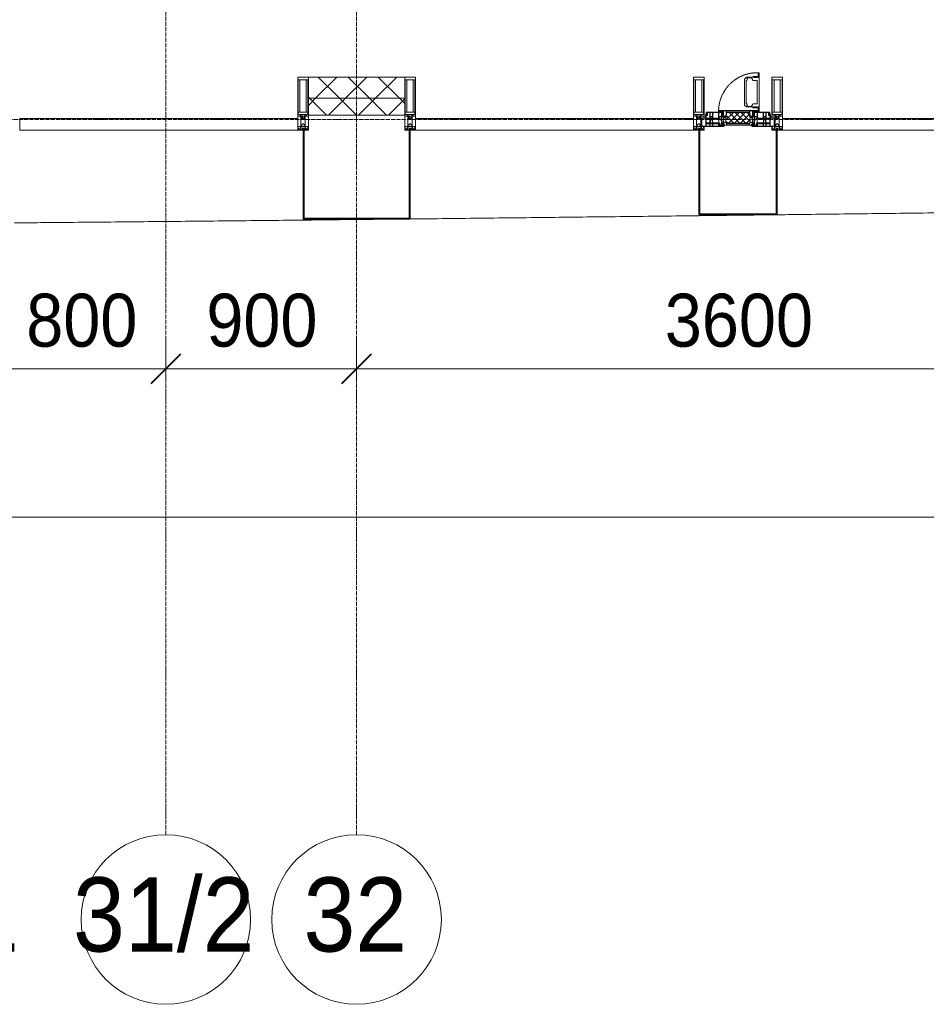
# Model space of a CAD drawing. Header units: millimetres. Extents: x 5617 to 137814, y 7718 to 189336.
# Tile 59 of 97: x 60065 to 64344, y 11226 to 15871. Entities that reach past the tile are written whole.
import ezdxf

# ---------------------------------------------------------------- set-up
doc = ezdxf.new("R2010")
doc.units = ezdxf.units.MM
for name, pattern in [('-D1-02х01', [3, 2, -1]), ('ADSK_Линия сетки', [25, 20, -2.5, 0, -2.5]), ('Линия сетки', [25, 20, -2.5, 0, -2.5])]:
    doc.linetypes.add(name, pattern=pattern)
for name, color, linetype, lineweight in [('Импосты витража', 7, 'Continuous', 18), ('Колонны', 7, 'Continuous', 18), ('Окна', 7, 'Continuous', 18), ('Оси', 7, 'Continuous', 9), ('Панели витража', 7, 'Continuous', 18), ('Размеры', 7, 'Continuous', 9), ('Размеры-100', 7, 'Continuous', 9), ('Стены разрез', 7, 'Continuous', 40), ('Стены штриховка', 7, 'Continuous', 40), ('Форма', 7, 'Continuous', 18), ('Элементы узлов', 7, 'Continuous', 18)]:
    doc.layers.add(name, color=color, linetype=linetype, lineweight=lineweight)
doc.styles.add('Arial', font='arial.ttf', dxfattribs={"width": 0.9, "height": 250})
doc.styles.add('Arial_1', font='arial.ttf', dxfattribs={"width": 0.9, "height": 350})
doc.dimstyles.new('Основной_2_5_мм', dxfattribs={"dimscale": 304.8, "dimtxt": 255.06485, "dimasz": 0.463911, "dimexe": 0.492126, "dimexo": 0.492126, "dimgap": 0.098425, "dimtad": 1, "dimdec": 0, "dimdsep": 46, "dimtxsty": 'Arial', "dimblk1": 'OBLIQUE', "dimblk2": 'OBLIQUE', "dimsah": 1, "dimcen": 0.09, "dimdle": 0.492126, "dimazin": 2, "dimtfac": 1, "dimtdec": 4, "dimtix": 1, "dimtmove": 0, "dimatfit": 3, "dimfxl": 1, "dimtvp": 1, "dimtolj": 1, "dimtzin": 0, "dimlwd": 20, "dimlwe": 20, "dimarcsym": 2})
pattern_1 = [(45, (0, 0), (-70.71068, 70.71068), []), (135, (0, 0), (-70.71068, -70.71068), [])]

# ---------------------------------------------------------------- blocks, each defined once
blk = doc.blocks.new('System Panel - A_PAN_Glass-7508020-МКСС_К4_L12_41_700_')
at = {"layer": 'Панели витража', "color": 253, "lineweight": 5, "true_color": 0xaaaaaa}
for p, q in [((656.25, 55), (-656.25, 55)), ((-656.25, 55), (-656.25, 0)), ((656.25, 0), (656.25, 55)), ((-656.25, 0), (656.25, 0))]:
    blk.add_line(p, q, dxfattribs=at)
blk = doc.blocks.new('A_PAN_Створка - 383мм-7508021-МКСС_К4_L12_41_700_')
at = {"layer": 'Панели витража', "lineweight": 5}
h = blk.add_hatch(dxfattribs=at)
h.set_pattern_fill('FP_5', color=256, style=0, pattern_type=2)
h.set_pattern_definition([(45, (-127750, -15350), (-14.1421356, 14.1421356), []), (135, (-127750, -15350), (-14.1421356, -14.1421356), [])])
h.paths.add_polyline_path([(-54.5, 31.8), (54.5, 31.8), (54.9, 34.1), (57.2, 36.4), (57.2, 60.8), (54.6, 63.4), (53.6, 82.7), (-54.6, 81.8), (-54.6, 63.4), (-57.2, 60.8), (-57.2, 36.4), (-54.9, 34.1)])
at = {"layer": 'Окна', "lineweight": 5}
for p, q in [((39.7, 249), (31.1, 240.4)), ((31.1, 117.6), (31.1, 240.4)), ((41.4, 234.2), (39.1, 233.8)), ((39.1, 179), (39.1, 233.8)), ((70.1, 249), (39.7, 249)), ((41.4, 234.2), (43.5, 236.3)), ((45, 244.7), (42.3, 239.8)), ((42.3, 239.8), (43.5, 236.3)), ((45.9, 246.8), (45, 244.7)), ((63.3, 246.8), (45.9, 246.8)), ((64.1, 245), (63.3, 246.8)), ((64.1, 245), (66.7, 241)), ((66.7, 241), (68.6, 239.7)), ((68.6, 239.7), (68.6, 236.4)), ((68.6, 236.4), (71.1, 233.9)), ((70.1, 252.9), (70.1, 249)), ((95.1, 252.9), (70.1, 252.9)), ((71.1, 233.9), (89.5, 233.9)), ((74.1, 248.4), (74.1, 252.9)), ((89.1, 248.4), (74.1, 248.4)), ((89.1, 252.9), (89.1, 248.4)), ((89.5, 233.9), (90.6, 232.8)), ((90.6, 125.2), (90.6, 232.8)), ((93.1, 248.4), (93.1, 252.9)), ((97.9, 248.4), (93.1, 248.4)), ((95.1, 270.5), (95.1, 252.9)), ((99.6, 270.5), (95.1, 270.5)), ((97.9, 262.4), (95.1, 262.4)), ((97.9, 262.4), (97.9, 248.4)), ((99.6, 270.5), (99.6, 87.5)), ((39.1, 179), (39.1, 124.2)), ((39.7, 109), (31.1, 117.6)), ((41.4, 123.8), (39.1, 124.2)), ((70.1, 109), (39.7, 109)), ((41.4, 123.8), (43.5, 121.7)), ((42.3, 118.2), (43.5, 121.7)), ((45, 113.3), (42.3, 118.2)), ((45.9, 111.2), (45, 113.3)), ((63.3, 111.2), (45.9, 111.2)), ((64.1, 113), (63.3, 111.2)), ((64.1, 113), (66.7, 117)), ((66.7, 117), (68.6, 118.3)), ((68.6, 121.6), (71.1, 124.1)), ((68.6, 118.3), (68.6, 121.6)), ((70.1, 105.1), (70.1, 109)), ((95.1, 105.1), (70.1, 105.1)), ((71.1, 124.1), (89.5, 124.1)), ((74.1, 109.6), (74.1, 105.1)), ((89.1, 109.6), (74.1, 109.6)), ((89.1, 105.1), (89.1, 109.6)), ((89.5, 124.1), (90.6, 125.2)), ((93.1, 109.6), (93.1, 105.1)), ((97.9, 109.6), (93.1, 109.6)), ((95.1, 87.5), (95.1, 105.1)), ((97.9, 95.6), (95.1, 95.6)), ((97.9, 95.6), (97.9, 109.6)), ((-171, 57), (-156, 57)), ((-171, 17), (-171, 57)), ((-153, 73.5), (-150, 73.5)), ((-153, 60), (-153, 73.5)), ((-150, 84), (-78, 84)), ((-150, 73.5), (-150, 84)), ((-91.5, 92), (91.5, 92)), ((-91.5, 87.5), (-91.5, 92)), ((-73.9, 87.5), (-91.5, 87.5)), ((-78, 84), (-78, 23.5)), ((-73.9, 62.5), (-73.9, 87.5)), ((-70, 62.5), (-73.9, 62.5)), ((-70, 32.1), (-70, 62.5)), ((70, 62.5), (70, 32.1)), ((73.9, 62.5), (70, 62.5)), ((73.9, 87.5), (73.9, 62.5)), ((91.5, 87.5), (73.9, 87.5)), ((78, 84), (150, 84)), ((78, 23.5), (78, 84)), ((91.5, 92), (91.5, 87.5)), ((99.6, 87.5), (95.1, 87.5)), ((150, 84), (150, 73.5)), ((150, 73.5), (153, 73.5)), ((153, 73.5), (153, 60)), ((156, 57), (171, 57)), ((171, 57), (171, 17)), ((-67.9, 17), (-171, 17)), ((-78, 23.5), (-67.9, 23.5)), ((-61.4, 23.5), (-70, 32.1)), ((-67.9, 23.5), (-64.6, 26.8)), ((-67.9, 17), (-67.9, 23.5)), ((-61.4, 23.5), (-67.9, 17)), ((-64.6, 26.8), (-61.4, 23.5)), ((61.4, 23.5), (-61.4, 23.5)), ((70, 32.1), (61.4, 23.5)), ((61.4, 23.5), (64.6, 26.8)), ((67.9, 17), (61.4, 23.5)), ((64.6, 26.8), (67.9, 23.5)), ((67.9, 23.5), (67.9, 17)), ((67.9, 23.5), (78, 23.5)), ((171, 17), (67.9, 17))]:
    blk.add_line(p, q, dxfattribs=at)
at = {"layer": 'Окна', "color": 253, "lineweight": 5, "true_color": 0xaaaaaa}
for p, q in [((-171, 55.5), (-152, 55.5)), ((-152, 20), (-152, 73.5)), ((-150.5, 69.5), (-150.5, 73.5)), ((-145, 69.5), (-150.5, 69.5)), ((-150.5, 33.6), (-150.5, 68)), ((-150.5, 68), (-143.5, 68)), ((-150.5, 56.6), (-132.4, 56.6)), ((-136.4, 52.4), (-150.5, 52.4)), ((-148.5, 82.5), (-132.4, 82.5)), ((-148.5, 81), (-148.5, 82.5)), ((-143.5, 81), (-148.5, 81)), ((-145, 69.5), (-145, 79.5)), ((-143.5, 68), (-143.5, 81)), ((-137.2, 54.8), (-135.8, 50.8)), ((-132.5, 54.8), (-137.2, 54.8)), ((-132.1, 49), (-135.8, 50.8)), ((-132.5, 53.8), (-133.4, 52)), ((-133.4, 52), (-130.1, 50.4)), ((-132.5, 53.8), (-132.5, 54.8)), ((-132.4, 56.6), (-132.4, 82.5)), ((-132.1, 49), (-132.1, 36.8)), ((-131, 82.5), (-120.8, 82.5)), ((-131, 82.5), (-131, 64.6)), ((-131, 64.6), (-120.8, 64.6)), ((-131, 56.5), (-131, 62.6)), ((-120.8, 62.6), (-131, 62.6)), ((-131, 56.5), (-120.8, 56.5)), ((-131, 55.1), (-131, 52.7)), ((-120.8, 55.1), (-131, 55.1)), ((-129.4, 51.1), (-131, 52.7)), ((-130.1, 50.4), (-129.4, 51.1)), ((-130.1, 35.3), (-130.1, 50.4)), ((-122.4, 51.1), (-120.8, 52.7)), ((-121.7, 50.4), (-122.4, 51.1)), ((-118.4, 52), (-121.7, 50.4)), ((-121.7, 35.3), (-121.7, 50.4)), ((-120.8, 82.5), (-120.8, 64.6)), ((-120.8, 56.5), (-120.8, 62.6)), ((-120.8, 55.1), (-120.8, 52.7)), ((-119.7, 49), (-115.9, 50.8)), ((-119.7, 49), (-119.7, 36.8)), ((-119.3, 82.5), (-92.5, 82.5)), ((-119.3, 56.6), (-119.3, 82.5)), ((-92.5, 56.6), (-119.3, 56.6)), ((-119.3, 54.8), (-114.6, 54.8)), ((-119.3, 53.8), (-119.3, 54.8)), ((-119.3, 53.8), (-118.4, 52)), ((-114.6, 54.8), (-115.9, 50.8)), ((-94.1, 52.5), (-115.3, 52.5)), ((-89.9, 50.9), (-94.1, 52.5)), ((-92.5, 56.6), (-92.5, 82.5)), ((-90.8, 82.5), (-79.5, 82.5)), ((-90.8, 64.6), (-90.8, 82.5)), ((-80.1, 64.6), (-90.8, 64.6)), ((-90.8, 62.7), (-90.8, 56.6)), ((-80.4, 62.7), (-90.8, 62.7)), ((-90.8, 56.6), (-85.9, 56.6)), ((-89.9, 52.2), (-88.6, 53.5)), ((-89.9, 52.2), (-89.9, 50.9)), ((-89.9, 35.1), (-89.9, 50.9)), ((-85.9, 53.5), (-88.6, 53.5)), ((-85.9, 56.6), (-85.9, 53.5)), ((-85.9, 53.5), (-78, 45.6)), ((-85, 84), (-85, 87.5)), ((-85, 87.5), (-78, 87.5)), ((-78, 84), (-85, 84)), ((-80.4, 61.1), (-80.4, 62.7)), ((-78, 61.1), (-80.4, 61.1)), ((-80.1, 66.1), (-80.1, 64.6)), ((-78, 66.1), (-80.1, 66.1)), ((-79.5, 82.5), (-79.5, 80.6)), ((-79.5, 80.6), (-78, 80.6)), ((-78, 87.5), (-78, 84)), ((-78, 66.1), (-78, 61.1)), ((78, 87.5), (78, 84)), ((85, 87.5), (78, 87.5)), ((78, 84), (85, 84)), ((79.5, 80.6), (78, 80.6)), ((78, 66.1), (78, 61.1)), ((78, 66.1), (80.1, 66.1)), ((78, 61.1), (80.4, 61.1)), ((85.9, 53.5), (78, 45.6)), ((90.8, 82.5), (79.5, 82.5)), ((79.5, 82.5), (79.5, 80.6)), ((80.1, 66.1), (80.1, 64.6)), ((80.1, 64.6), (90.8, 64.6)), ((80.4, 62.7), (90.8, 62.7)), ((80.4, 61.1), (80.4, 62.7)), ((85, 84), (85, 87.5)), ((85.9, 56.6), (85.9, 53.5)), ((90.8, 56.6), (85.9, 56.6)), ((85.9, 53.5), (88.6, 53.5)), ((89.9, 52.2), (88.6, 53.5)), ((89.9, 50.9), (94.1, 52.5)), ((89.9, 52.2), (89.9, 50.9)), ((89.9, 35.1), (89.9, 50.9)), ((90.8, 64.6), (90.8, 82.5)), ((90.8, 62.7), (90.8, 56.6)), ((119.3, 82.5), (92.5, 82.5)), ((92.5, 56.6), (92.5, 82.5)), ((92.5, 56.6), (119.3, 56.6)), ((94.1, 52.5), (115.3, 52.5)), ((114.6, 54.8), (115.9, 50.8)), ((119.3, 54.8), (114.6, 54.8)), ((119.7, 49), (115.9, 50.8)), ((119.3, 53.8), (118.4, 52)), ((118.4, 52), (121.7, 50.4)), ((119.3, 56.6), (119.3, 82.5)), ((119.3, 53.8), (119.3, 54.8)), ((119.7, 49), (119.7, 36.8)), ((120.8, 82.5), (120.8, 64.6)), ((131, 82.5), (120.8, 82.5)), ((131, 64.6), (120.8, 64.6)), ((120.8, 56.5), (120.8, 62.6)), ((120.8, 62.6), (131, 62.6)), ((131, 56.5), (120.8, 56.5)), ((120.8, 55.1), (120.8, 52.7)), ((120.8, 55.1), (131, 55.1)), ((122.4, 51.1), (120.8, 52.7)), ((121.7, 50.4), (122.4, 51.1)), ((121.7, 35.3), (121.7, 50.4)), ((129.4, 51.1), (131, 52.7)), ((130.1, 50.4), (129.4, 51.1)), ((133.4, 52), (130.1, 50.4)), ((130.1, 35.3), (130.1, 50.4)), ((131, 82.5), (131, 64.6)), ((131, 56.5), (131, 62.6)), ((131, 55.1), (131, 52.7)), ((132.1, 49), (135.8, 50.8)), ((132.1, 49), (132.1, 36.8)), ((132.4, 56.6), (132.4, 82.5)), ((148.5, 82.5), (132.4, 82.5)), ((150.5, 56.6), (132.4, 56.6)), ((132.5, 54.8), (137.2, 54.8)), ((132.5, 53.8), (132.5, 54.8)), ((132.5, 53.8), (133.4, 52)), ((137.2, 54.8), (135.8, 50.8)), ((136.4, 52.4), (150.5, 52.4)), ((143.5, 81), (148.5, 81)), ((143.5, 68), (143.5, 81)), ((150.5, 68), (143.5, 68)), ((145, 69.5), (145, 79.5)), ((145, 69.5), (150.5, 69.5)), ((148.5, 81), (148.5, 82.5)), ((150.5, 69.5), (150.5, 73.5)), ((150.5, 33.6), (150.5, 68)), ((152, 20), (152, 73.5)), ((171, 55.5), (152, 55.5)), ((-171, 18.5), (-153.5, 18.5)), ((-153.5, 18.5), (-152, 20)), ((-136.3, 33.6), (-150.5, 33.6)), ((-150.5, 29.4), (-132.4, 29.4)), ((-150.5, 17), (-150.5, 29.4)), ((-132.4, 18.6), (-150.5, 18.6)), ((-137.2, 31), (-135.8, 35)), ((-132.5, 31), (-137.2, 31)), ((-132.1, 36.8), (-135.8, 35)), ((-133.4, 33.7), (-130.1, 35.3)), ((-132.5, 31.9), (-133.4, 33.7)), ((-132.5, 31.9), (-132.5, 31)), ((-132.4, 29.4), (-132.4, 18.6)), ((-129.4, 34.6), (-131, 33)), ((-131, 30.9), (-131, 33)), ((-120.8, 30.9), (-131, 30.9)), ((-131, 29.5), (-120.8, 29.5)), ((-131, 18.2), (-131, 29.5)), ((-120.8, 18.2), (-131, 18.2)), ((-130.1, 35.3), (-129.4, 34.6)), ((-121.7, 35.3), (-122.4, 34.6)), ((-122.4, 34.6), (-120.8, 33)), ((-118.4, 33.7), (-121.7, 35.3)), ((-120.8, 30.9), (-120.8, 33)), ((-120.8, 18.2), (-120.8, 29.5)), ((-119.7, 36.8), (-115.9, 35)), ((-119.3, 31.9), (-118.4, 33.7)), ((-119.3, 31.9), (-119.3, 31)), ((-119.3, 31), (-114.6, 31)), ((-92.5, 29.4), (-119.3, 29.4)), ((-119.3, 29.4), (-119.3, 18.6)), ((-119.3, 18.6), (-92.5, 18.6)), ((-114.6, 31), (-115.9, 35)), ((-94.1, 33.5), (-115.4, 33.5)), ((-89.9, 35.1), (-94.1, 33.5)), ((-92.5, 18.6), (-92.5, 29.4)), ((-90.8, 18.5), (-90.8, 29.4)), ((-90.8, 29.4), (-85.9, 29.4)), ((-87.3, 18.5), (-90.8, 18.5)), ((-89.9, 32.5), (-89.9, 35.1)), ((-85.9, 32.5), (-89.9, 32.5)), ((-87.3, 21.9), (-85.9, 21.9)), ((-87.3, 20.4), (-87.3, 21.9)), ((-87.3, 20.4), (-87.3, 18.5)), ((-84.8, 20.4), (-87.3, 20.4)), ((-85.9, 29.4), (-85.9, 32.5)), ((-85.9, 21.9), (-85.9, 29.4)), ((-85.9, 18.2), (-85.9, 20.4)), ((-75.9, 18.2), (-85.9, 18.2)), ((-83.4, 20.4), (-84.8, 20.4)), ((-70, 33.8), (-83.4, 20.4)), ((-78, 45.6), (-78, 36.8)), ((-78, 36.8), (-70, 36.8)), ((-75.9, 23.5), (-73, 23.5)), ((-75.9, 21.5), (-75.9, 23.5)), ((-75.9, 21.5), (-75.9, 18.2)), ((-74.9, 21.5), (-75.9, 21.5)), ((-74.9, 17.9), (-74.9, 21.5)), ((-68.9, 17.9), (-74.9, 17.9)), ((-67.2, 29.3), (-73, 23.5)), ((-70, 36.8), (-70, 33.8)), ((-68.9, 21.5), (-68.9, 17.9)), ((-67.9, 21.5), (-68.9, 21.5)), ((-67.9, 23.5), (-64.6, 26.8)), ((-67.9, 21.5), (-67.9, 23.5)), ((-64.6, 26.8), (-67.2, 29.3)), ((64.6, 26.8), (67.2, 29.3)), ((67.9, 23.5), (64.6, 26.8)), ((67.2, 29.3), (73, 23.5)), ((67.9, 21.5), (67.9, 23.5)), ((67.9, 21.5), (68.9, 21.5)), ((68.9, 21.5), (68.9, 17.9)), ((68.9, 17.9), (74.9, 17.9)), ((70, 36.8), (70, 33.8)), ((78, 36.8), (70, 36.8)), ((70, 33.8), (83.4, 20.4)), ((75.9, 23.5), (73, 23.5)), ((74.9, 21.5), (75.9, 21.5)), ((74.9, 17.9), (74.9, 21.5)), ((75.9, 21.5), (75.9, 23.5)), ((75.9, 21.5), (75.9, 18.2)), ((75.9, 18.2), (85.9, 18.2)), ((78, 45.6), (78, 36.8)), ((83.4, 20.4), (84.8, 20.4)), ((84.8, 20.4), (87.3, 20.4)), ((85.9, 32.5), (89.9, 32.5)), ((85.9, 29.4), (85.9, 32.5)), ((85.9, 21.9), (85.9, 29.4)), ((90.8, 29.4), (85.9, 29.4)), ((87.3, 21.9), (85.9, 21.9)), ((85.9, 18.2), (85.9, 20.4)), ((87.3, 20.4), (87.3, 21.9)), ((87.3, 20.4), (87.3, 18.5)), ((87.3, 18.5), (90.8, 18.5)), ((89.9, 35.1), (94.1, 33.5)), ((89.9, 32.5), (89.9, 35.1)), ((90.8, 18.5), (90.8, 29.4)), ((92.5, 18.6), (92.5, 29.4)), ((92.5, 29.4), (119.3, 29.4)), ((119.3, 18.6), (92.5, 18.6)), ((94.1, 33.5), (115.4, 33.5)), ((114.6, 31), (115.9, 35)), ((119.3, 31), (114.6, 31)), ((119.7, 36.8), (115.9, 35)), ((118.4, 33.7), (121.7, 35.3)), ((119.3, 31.9), (118.4, 33.7)), ((119.3, 31.9), (119.3, 31)), ((119.3, 29.4), (119.3, 18.6)), ((122.4, 34.6), (120.8, 33)), ((120.8, 30.9), (120.8, 33)), ((120.8, 30.9), (131, 30.9)), ((120.8, 18.2), (120.8, 29.5)), ((131, 29.5), (120.8, 29.5)), ((120.8, 18.2), (131, 18.2)), ((121.7, 35.3), (122.4, 34.6)), ((130.1, 35.3), (129.4, 34.6)), ((129.4, 34.6), (131, 33)), ((133.4, 33.7), (130.1, 35.3)), ((131, 30.9), (131, 33)), ((131, 18.2), (131, 29.5)), ((132.1, 36.8), (135.8, 35)), ((150.5, 29.4), (132.4, 29.4)), ((132.4, 29.4), (132.4, 18.6)), ((132.4, 18.6), (150.5, 18.6)), ((132.5, 31.9), (133.4, 33.7)), ((132.5, 31.9), (132.5, 31)), ((132.5, 31), (137.2, 31)), ((137.2, 31), (135.8, 35)), ((136.3, 33.6), (150.5, 33.6)), ((150.5, 17), (150.5, 29.4)), ((153.5, 18.5), (152, 20)), ((171, 18.5), (153.5, 18.5))]:
    blk.add_line(p, q, dxfattribs=at)
at = {"layer": 'Окна', "linetype": '-D1-02х01', "lineweight": 5}
blk.add_arc((91.4, 87.5), 183, 88.8555, 178.5909, dxfattribs=at)
at = {"layer": 'Окна', "lineweight": 5}
for centre, start, end in [((-156, 60), 270, 360), ((156, 60), 180, 270)]:
    blk.add_arc(centre, 3, start, end, dxfattribs=at)
at = {"layer": 'Элементы узлов', "color": 253, "lineweight": 5, "true_color": 0xaaaaaa}
for p, q in [((-91.5, 92), (-91.5, 87.5)), ((-91.5, 92), (91.5, 92)), ((-91.5, 87.5), (-73.9, 87.5)), ((-83.4, 90.3), (-69.4, 90.3)), ((-83.4, 90.3), (-83.4, 87.5)), ((-73.9, 87.5), (-73.9, 62.5)), ((-69.4, 85.5), (-73.9, 85.5)), ((-73.9, 81.5), (-69.4, 81.5)), ((-69.4, 66.5), (-73.9, 66.5)), ((-73.9, 62.5), (-70, 62.5)), ((-70, 62.5), (-70, 32.1)), ((-69.4, 90.3), (-69.4, 85.5)), ((-69.4, 81.5), (-69.4, 66.5)), ((-67.9, 89.3), (-66.9, 90.3)), ((-67.9, 62.5), (-67.9, 89.3)), ((-61.7, 62.5), (-67.9, 62.5)), ((-66, 56.5), (-67.8, 55.7)), ((-67.8, 55.7), (-67.8, 38.3)), ((-66.9, 90.3), (-57.4, 90.3)), ((-66, 56.5), (-62, 59.1)), ((-62, 59.1), (-60.7, 61)), ((-60.1, 67.7), (-61.7, 64.9)), ((-61.7, 64.9), (-61.7, 62.5)), ((-60.7, 61), (-57.4, 61)), ((-56.4, 67.7), (-60.1, 67.7)), ((-57.4, 90.3), (-56.4, 89.4)), ((-57.4, 61), (-54.9, 63.5)), ((-54.6, 63.4), (-57.2, 60.8)), ((-57.2, 60.8), (-57.2, 36.4)), ((-56.4, 89.4), (-56.4, 67.7)), ((-53.9, 90.3), (-54.9, 89.3)), ((-54.9, 89.3), (-54.9, 85.6)), ((-54.9, 85.6), (-53.9, 84.6)), ((-54.9, 81.9), (-53.8, 83)), ((-54.9, 63.5), (-54.9, 81.9)), ((-53.6, 82.7), (-54.6, 81.8)), ((-54.6, 81.8), (-54.6, 63.4)), ((53.9, 90.3), (-53.9, 90.3)), ((-53.9, 84.6), (53.9, 84.6)), ((53.8, 83), (-53.8, 83)), ((53.6, 82.7), (-53.6, 82.7)), ((54.6, 81.8), (53.6, 82.7)), ((54.9, 81.9), (53.8, 83)), ((53.9, 90.3), (54.9, 89.3)), ((54.9, 85.6), (53.9, 84.6)), ((54.6, 63.4), (54.6, 81.8)), ((57.2, 60.8), (54.6, 63.4)), ((54.9, 89.3), (54.9, 85.6)), ((54.9, 63.5), (54.9, 81.9)), ((57.4, 61), (54.9, 63.5)), ((57.4, 90.3), (56.4, 89.4)), ((56.4, 89.4), (56.4, 67.7)), ((56.4, 67.7), (60.1, 67.7)), ((57.2, 36.4), (57.2, 60.8)), ((66.9, 90.3), (57.4, 90.3)), ((60.7, 61), (57.4, 61)), ((60.1, 67.7), (61.7, 64.9)), ((62, 59.1), (60.7, 61)), ((61.7, 64.9), (61.7, 62.5)), ((61.7, 62.5), (67.9, 62.5)), ((66, 56.5), (62, 59.1)), ((66, 56.5), (67.8, 55.7)), ((67.9, 89.3), (66.9, 90.3)), ((67.8, 55.7), (67.8, 38.3)), ((67.9, 62.5), (67.9, 89.3)), ((69.4, 90.3), (69.4, 85.5)), ((83.4, 90.3), (69.4, 90.3)), ((69.4, 85.5), (73.9, 85.5)), ((69.4, 81.5), (69.4, 66.5)), ((73.9, 81.5), (69.4, 81.5)), ((69.4, 66.5), (73.9, 66.5)), ((70, 62.5), (70, 32.1)), ((73.9, 62.5), (70, 62.5)), ((91.5, 87.5), (73.9, 87.5)), ((73.9, 87.5), (73.9, 62.5)), ((83.4, 90.3), (83.4, 87.5)), ((91.5, 92), (91.5, 87.5)), ((-70, 32.1), (-61.4, 23.5)), ((-67.8, 38.3), (-65.7, 37.4)), ((-65.7, 37.4), (-60.8, 34.7)), ((61.4, 23.5), (-61.4, 23.5)), ((-60.8, 34.7), (-57.3, 35.9)), ((-55.2, 33.8), (-57.3, 35.9)), ((-57.2, 36.4), (-54.9, 34.1)), ((-55.2, 33.8), (-54.8, 31.5)), ((-54.9, 34.1), (-54.5, 31.8)), ((-53.9, 30.5), (-54.9, 29.5)), ((-54.9, 29.5), (-54.9, 25.8)), ((-54.9, 25.8), (-53.9, 24.8)), ((0, 31.5), (-54.8, 31.5)), ((-54.5, 31.8), (54.5, 31.8)), ((53.9, 30.5), (-53.9, 30.5)), ((-53.9, 24.8), (53.9, 24.8)), ((0, 31.5), (54.8, 31.5)), ((53.9, 30.5), (54.9, 29.5)), ((54.9, 25.8), (53.9, 24.8)), ((54.5, 31.8), (54.9, 34.1)), ((55.2, 33.8), (54.8, 31.5)), ((54.9, 34.1), (57.2, 36.4)), ((54.9, 29.5), (54.9, 25.8)), ((55.2, 33.8), (57.3, 35.9)), ((60.8, 34.7), (57.3, 35.9)), ((65.7, 37.4), (60.8, 34.7)), ((70, 32.1), (61.4, 23.5)), ((67.8, 38.3), (65.7, 37.4))]:
    blk.add_line(p, q, dxfattribs=at)
blk = doc.blocks.new('Rectangular Mullion - 50Wx250H-2623690-МКСС_К4_L12_41_700_')
at = {"layer": 'Элементы узлов', "color": 253, "lineweight": 5, "true_color": 0xaaaaaa}
for p, q in [((-25, 65.2), (-25, 250)), ((-25, 250), (0, 250)), ((-23, 237.3), (0, 237.3)), ((-23, 237.3), (-23, 73.6)), ((-14.9, 84), (-14.9, 237.3)), ((25, 250), (0, 250)), ((23, 237.3), (0, 237.3)), ((14.9, 84), (14.9, 237.3)), ((23, 237.3), (23, 73.6)), ((25, 65.2), (25, 250)), ((-14, 65.2), (-25, 65.2)), ((0, 84), (-23, 84)), ((-0.5, 73.6), (-23, 73.6)), ((-14, 71.3), (-14, 65.2)), ((-10, 71.3), (-14, 71.3)), ((-10, 53), (-10, 71.3)), ((-8.7, 53), (-10, 53)), ((-10, 53), (-10, 17)), ((-8.7, 53), (-7, 54.7)), ((-7, 65.2), (-5.9, 67.3)), ((-7, 65.2), (-7, 54.7)), ((-4.1, 67.3), (-5.9, 67.3)), ((-4.1, 67.3), (-2.9, 65.1)), ((-2.9, 65.1), (-2.9, 54.6)), ((-1.3, 53), (-2.9, 54.6)), ((0, 53), (-1.3, 53)), ((0, 84), (23, 84)), ((0, 53), (1.3, 53)), ((0.5, 73.6), (23, 73.6)), ((1.3, 53), (2.9, 54.6)), ((4.1, 67.3), (2.9, 65.1)), ((2.9, 65.1), (2.9, 54.6)), ((4.1, 67.3), (5.9, 67.3)), ((7, 65.2), (5.9, 67.3)), ((7, 65.2), (7, 54.7)), ((8.7, 53), (7, 54.7)), ((8.7, 53), (10, 53)), ((10, 71.3), (14, 71.3)), ((10, 53), (10, 71.3)), ((10, 53), (10, 17)), ((14, 71.3), (14, 65.2)), ((14, 65.2), (25, 65.2)), ((-23.8, 14.6), (-25, 14.2)), ((-25, 0), (-25, 14.2)), ((-22.3, 17), (-23.8, 17)), ((-23.8, 17), (-23.8, 14.6)), ((-22.5, 10.6), (-23.8, 14.6)), ((-22.5, 10.6), (-23.7, 9.9)), ((-23.7, 1.3), (-23.7, 9.9)), ((-23.7, 1.3), (-11.8, 1.3)), ((-23.2, 10.2), (-22.5, 8)), ((-22.5, 8), (-22.5, 4.5)), ((-21.3, 4.5), (-22.5, 4.5)), ((-22.3, 17), (-22.3, 16)), ((-22.3, 16), (-21.3, 16)), ((-19, 17.6), (-21.3, 16)), ((-21.3, 4.5), (-21.3, 6.5)), ((-21.3, 6.5), (-14.2, 6.5)), ((-18.4, 16.6), (-19, 17.6)), ((-7.4, 16.6), (-18.4, 16.6)), ((-14.2, 6.5), (-14.2, 4.5)), ((-13.2, 4.5), (-14.2, 4.5)), ((-13.2, 4.5), (-12.2, 7.2)), ((-12.7, 7.6), (-11.3, 11.4)), ((-12.7, 7.6), (-11.8, 6.9)), ((-12.2, 9), (-12.2, 14.8)), ((-12.2, 14.8), (0, 14.8)), ((-11.8, 1.3), (-11.8, 6.9)), ((-10.5, 11.2), (-11.3, 11.4)), ((-10.5, 1.5), (-10.5, 11.2)), ((-4.8, 1.5), (-10.5, 1.5)), ((-10, 17), (-7.5, 17)), ((-8.5, 23), (-1.5, 30)), ((-8.5, 18.5), (-8.5, 23)), ((-7.5, 18.5), (-8.5, 18.5)), ((-7.5, 17), (-7.5, 18.5)), ((-7.4, 18), (-7.4, 16.6)), ((-2.6, 18), (-7.4, 18)), ((0, 8), (-4.8, 8)), ((-4.8, 1.5), (-4.8, 8)), ((-2.6, 18), (-2.6, 16.8)), ((-2.6, 16.8), (0, 16.8)), ((-1.5, 30), (0, 30)), ((1.5, 30), (0, 30)), ((2.6, 16.8), (0, 16.8)), ((0, 14.8), (0, 16.8)), ((0, 14.8), (0, 16.8)), ((12.2, 14.8), (0, 14.8)), ((0, 0), (0, 8)), ((0, 8), (4.8, 8)), ((0, 0), (0, 8)), ((8.5, 23), (1.5, 30)), ((2.6, 18), (2.6, 16.8)), ((2.6, 18), (7.4, 18)), ((4.8, 1.5), (4.8, 8)), ((4.8, 1.5), (10.5, 1.5)), ((7.4, 18), (7.4, 16.6)), ((7.4, 16.6), (18.4, 16.6)), ((7.5, 18.5), (8.5, 18.5)), ((7.5, 17), (7.5, 18.5)), ((10, 17), (7.5, 17)), ((8.5, 18.5), (8.5, 23)), ((10.5, 11.2), (11.3, 11.4)), ((10.5, 1.5), (10.5, 11.2)), ((12.7, 7.6), (11.3, 11.4)), ((12.7, 7.6), (11.8, 6.9)), ((11.8, 1.3), (11.8, 6.9)), ((23.7, 1.3), (11.8, 1.3)), ((12.2, 9), (12.2, 14.8)), ((13.2, 4.5), (12.2, 7.2)), ((13.2, 4.5), (14.2, 4.5)), ((21.3, 6.5), (14.2, 6.5)), ((14.2, 6.5), (14.2, 4.5)), ((18.4, 16.6), (19, 17.6)), ((19, 17.6), (21.3, 16)), ((22.3, 16), (21.3, 16)), ((21.3, 4.5), (21.3, 6.5)), ((21.3, 4.5), (22.5, 4.5)), ((22.3, 17), (22.3, 16)), ((22.3, 17), (23.8, 17)), ((22.5, 10.6), (23.8, 14.6)), ((22.5, 10.6), (23.7, 9.9)), ((23.2, 10.2), (22.5, 8)), ((22.5, 8), (22.5, 4.5)), ((23.7, 1.3), (23.7, 9.9)), ((23.8, 17), (23.8, 14.6)), ((23.8, 14.6), (25, 14.2)), ((25, 0), (25, 14.2)), ((-25, 0), (0, 0)), ((25, 0), (0, 0))]:
    blk.add_line(p, q, dxfattribs=at)
for centre, start, end in [((-0.5, 73.1), 360, 90), ((0.5, 73.1), 90, 180)]:
    blk.add_arc(centre, 0.5, start, end, dxfattribs=at)
blk = doc.blocks.new('Rectangular Mullion - R_StandardFrame_50Wx250H-V62-МКСС_К4_L12_41_700_')
at = {"layer": 'Импосты витража', "color": 253, "lineweight": 5, "true_color": 0xaaaaaa}
for p, q in [((-25, -250), (-25, 0)), ((-25, 0), (0, 0)), ((5, 0), (25, 0)), ((25, 0), (25, -250)), ((25, -250), (-25, -250))]:
    blk.add_line(p, q, dxfattribs=at)
blk = doc.blocks.new('Rectangular Mullion - R_StandardFrame_50Wx250H-7505731-МКСС_К4_L12_41_700_')
at = {"layer": 'Импосты витража', "color": 253, "lineweight": 5, "true_color": 0xaaaaaa}
for p, q in [((-25, -250), (-25, 0)), ((-25, 0), (-5, 0)), ((0, 0), (25, 0)), ((25, 0), (25, -250)), ((25, -250), (-25, -250))]:
    blk.add_line(p, q, dxfattribs=at)
blk = doc.blocks.new('Rectangular Mullion - R_StandardFrame_50Wx250H-V67-МКСС_К4_L12_41_700_')
at = {"layer": 'Импосты витража', "color": 253, "lineweight": 5, "true_color": 0xaaaaaa}
for p, q in [((-25, -250), (-25, 0)), ((-25, 0), (0, 0)), ((5, 0), (25, 0)), ((25, 0), (25, -17)), ((25, -57), (25, -250)), ((25, -250), (-25, -250))]:
    blk.add_line(p, q, dxfattribs=at)
blk = doc.blocks.new('Rectangular Mullion - R_StandardFrame_50Wx250H-V68-МКСС_К4_L12_41_700_')
at = {"layer": 'Импосты витража', "color": 253, "lineweight": 5, "true_color": 0xaaaaaa}
for p, q in [((-25, -17), (-25, 0)), ((-25, 0), (-5, 0)), ((0, 0), (25, 0)), ((25, 0), (25, -250)), ((-25, -250), (-25, -57)), ((25, -250), (-25, -250))]:
    blk.add_line(p, q, dxfattribs=at)
blk = doc.blocks.new('A_SLK_PAN_Type1 - Прямой тип панели-6537635-МКСС_К4_L12_41_700_')
at = {"layer": 'Колонны', "lineweight": 5}
for p, q in [((-252.5, 420), (252.5, 420)), ((-252.5, 0), (-252.5, 420)), ((252.5, 420), (252.5, 0)), ((-247.5, 415), (-247.5, 0)), ((247.5, 415), (-247.5, 415)), ((247.5, 0), (247.5, 415)), ((-247.5, 0), (-252.5, 0)), ((252.5, 0), (247.5, 0))]:
    blk.add_line(p, q, dxfattribs=at)
blk = doc.blocks.new('A_SLK_PAN_Type1 - Прямой тип панели Ф-1_1-7501677-МКСС_К4_L12_41_700_')
at = {"layer": 'Колонны', "lineweight": 5}
for p, q in [((-185, 400), (185, 400)), ((-185, 0), (-185, 400)), ((-180, 395), (-180, 0)), ((180, 395), (-180, 395)), ((180, 0), (180, 395)), ((185, 400), (185, 0)), ((-180, 0), (-185, 0)), ((185, 0), (180, 0))]:
    blk.add_line(p, q, dxfattribs=at)
blk = doc.blocks.new('135_SLK_K4_AR_FCD_rvt-1-МКСС_К4_L12_41_700_')
at = {"layer": 'Стены разрез', "lineweight": 5, "true_color": 0xaaaaaa}
h = blk.add_hatch(dxfattribs=at)
h.set_pattern_fill('FP_4', color=253, style=0, pattern_type=2)
h.set_pattern_definition(pattern_1)
h.paths.add_polyline_path([(125722.5, 15500), (126177.5, 15500), (126177.5, 15600), (125722.5, 15600)])
h = blk.add_hatch(dxfattribs=at)
h.set_pattern_fill('FP_4', color=253, style=0, pattern_type=2)
h.set_pattern_definition(pattern_1)
h.paths.add_polyline_path([(125722.5, 15420), (126177.5, 15420), (126177.5, 15500), (125722.5, 15500)])
at = {"layer": 'Стены разрез', "color": 253, "lineweight": 9, "true_color": 0xaaaaaa}
for p, q in [((126177.5, 15600), (125722.5, 15600)), ((125722.5, 15600), (125722.5, 15420)), ((126177.5, 15420), (126177.5, 15600)), ((125722.5, 15420), (126177.5, 15420))]:
    blk.add_line(p, q, dxfattribs=at)
at = {"layer": 'Стены штриховка', "color": 253, "lineweight": 9, "true_color": 0xaaaaaa}
blk.add_line((126177.5, 15500), (125722.5, 15500), dxfattribs=at)
at = {"layer": 'Форма', "color": 253, "lineweight": 9, "true_color": 0xaaaaaa}
for points, knots in [([(127934.8, 14950.4), (127951.6, 14950.6), (128027.2, 14951.5), (128161.6, 14953.2), (128338.1, 14955.3), (128514.5, 14957.4), (128749.5, 14960.3), (129043.1, 14964), (129336.7, 14967.6), (129571.8, 14970.6), (129748.4, 14972.8), (129924.8, 14975), (130159.9, 14977.9), (130394.7, 14980.9), (130629.5, 14983.8), (130805.7, 14986), (130982, 14988.2), (131158.7, 14990.4), (131335.2, 14992.6), (131511.4, 14994.7), (131687.5, 14996.9), (131863.6, 14999), (132039.7, 15001.1), (132215.9, 15003.2), (132362.8, 15004.9), (132480.6, 15006.3), (132568.9, 15007.3), (132657.3, 15008.3), (132775, 15009.6), (132921.8, 15011.3), (133097.8, 15013.2), (133273.8, 15015.1), (133449.7, 15017), (133625.9, 15018.8), (133772.9, 15020.3), (133890.8, 15021.4), (133979.3, 15022.3), (134067.8, 15023.1), (134185.4, 15024.2), (134332.2, 15025.6), (134508, 15027.1), (134683.8, 15028.6), (134826.2, 15029.7), (134910.1, 15030.3), (134935.4, 15030.5)], [-0.2167515, -0.2167515, -0.2167515, -0.2167515, -0.2155172, -0.2112069, -0.2068966, -0.2025862, -0.1982759, -0.1896552, -0.1810345, -0.1767241, -0.1724138, -0.1681034, -0.1637931, -0.1551724, -0.1508621, -0.1465517, -0.1422414, -0.137931, -0.1336207, -0.1293103, -0.125, -0.1206897, -0.1163793, -0.112069, -0.1077586, -0.1056034, -0.1034483, -0.1012931, -0.0991379, -0.0948276, -0.0905172, -0.0862069, -0.0818966, -0.0775862, -0.0732759, -0.0711207, -0.0689655, -0.0668103, -0.0646552, -0.0603448, -0.0560345, -0.0517241, -0.0474138, -0.0455579, -0.0455579, -0.0455579, -0.0455579]), ([(124335.1, 14912.1), (124376.7, 14912.5), (124535.7, 14913.9), (124812.2, 14916.5), (125105.9, 14919.3), (125341, 14921.6), (125517.4, 14923.4), (125693.8, 14925.2), (125896.8, 14927.3), (126040.9, 14928.9), (126126.2, 14929.8)], [-0.30477248, -0.30477248, -0.30477248, -0.30477248, -0.30172414, -0.29310345, -0.28448276, -0.28017241, -0.27586207, -0.27155172, -0.26724138, -0.26097696, -0.26097696, -0.26097696, -0.26097696]), ([(126202.5, 14930.6), (126209.2, 14930.7), (126333.3, 14932), (126516.2, 14934), (126751.3, 14936.7), (126927.8, 14938.6), (127104.2, 14940.7), (127339.2, 14943.4), (127600.8, 14946.4), (127803.7, 14948.9), (127889.1, 14949.9)], [-0.25911194, -0.25911194, -0.25911194, -0.25911194, -0.25862069, -0.25, -0.24568966, -0.24137931, -0.23706897, -0.23275862, -0.22413793, -0.21786929, -0.21786929, -0.21786929, -0.21786929])]:
    blk.add_open_spline(points, degree=3, knots=knots, dxfattribs=at)
at = {"layer": 'Импосты витража', "color": 253, "lineweight": 5, "true_color": 0xaaaaaa}
for p in [(125697.5, 15350), (126202.5, 15350), (127565, 15350), (127935, 15350)]:
    blk.add_blockref('Rectangular Mullion - 50Wx250H-2623690-МКСС_К4_L12_41_700_', p, dxfattribs=at)
at = {"layer": 'Импосты витража', "color": 253, "lineweight": 5, "true_color": 0xaaaaaa, "extrusion": (0, 0, -1), "rotation": 180}
for name, p in [('Rectangular Mullion - R_StandardFrame_50Wx250H-V62-МКСС_К4_L12_41_700_', (-125697.5, 15350)), ('Rectangular Mullion - R_StandardFrame_50Wx250H-7505731-МКСС_К4_L12_41_700_', (-126202.5, 15350)), ('Rectangular Mullion - R_StandardFrame_50Wx250H-V67-МКСС_К4_L12_41_700_', (-127565, 15350)), ('Rectangular Mullion - R_StandardFrame_50Wx250H-V68-МКСС_К4_L12_41_700_', (-127935, 15350))]:
    blk.add_blockref(name, p, dxfattribs=at)
at = {"layer": 'Колонны', "color": 253, "lineweight": 5, "true_color": 0xaaaaaa, "rotation": 180}
for name, p in [('A_SLK_PAN_Type1 - Прямой тип панели-6537635-МКСС_К4_L12_41_700_', (125950, 15350)), ('A_SLK_PAN_Type1 - Прямой тип панели Ф-1_1-7501677-МКСС_К4_L12_41_700_', (127750, 15350))]:
    blk.add_blockref(name, p, dxfattribs=at)
at = {"layer": 'Панели витража', "color": 253, "lineweight": 5, "true_color": 0xaaaaaa}
for name, p in [('A_PAN_Створка - 383мм-7508021-МКСС_К4_L12_41_700_', (127750, 15350)), ('System Panel - A_PAN_Glass-7508020-МКСС_К4_L12_41_700_', (125016.3, 15350)), ('System Panel - A_PAN_Glass-7508020-МКСС_К4_L12_41_700_', (126883.8, 15350)), ('System Panel - A_PAN_Glass-7508020-МКСС_К4_L12_41_700_', (128616.3, 15350))]:
    blk.add_blockref(name, p, dxfattribs=at)
blk = doc.blocks.new('Ось сетки - Круг_Ø8 мм-6577-МКСС_К4_L12_41_700_')
at = {"layer": 'Оси', "lineweight": 20}
for start, end in [(360, 180), (180, 360)]:
    blk.add_arc((0, 0), 4, start, end, dxfattribs=at)
blk = doc.blocks.new('DIMBLOCK7-МКСС_К4_L12_41_700_')
at = {"layer": 'Размеры-100', "lineweight": 20, "transparency": 16777216}
for p, q in [((29255.4, 13523.5), (29255.4, 13673.5)), ((72455.4, 13523.5), (72455.4, 13673.5)), ((29105.4, 13523.5), (72605.4, 13523.5)), ((29255.4, 13523.5), (29255.4, 13473.5)), ((72455.4, 13523.5), (72455.4, 13473.5))]:
    blk.add_line(p, q, dxfattribs=at)
at = {"layer": 'Размеры-100', "lineweight": 40, "transparency": 16777216}
for p, q in [((29255.4, 13523.5), (29326.1, 13594.2)), ((72455.4, 13523.5), (72526.1, 13594.2)), ((29255.4, 13523.5), (29184.7, 13452.8)), ((72455.4, 13523.5), (72384.7, 13452.8))]:
    blk.add_line(p, q, dxfattribs=at)
at = {"layer": 'Размеры-100', "color": 0, "lineweight": 20, "transparency": 16777216, "insert": (50423.7, 13878.1), "char_height": 250, "width": 1035.956, "attachment_point": 1, "line_spacing_factor": 0.941778, "style": 'Arial'}
blk.add_mtext('43200', dxfattribs=at)
blk = doc.blocks.new('_Oblique')
at = {"color": 0, "linetype": 'ByBlock', "lineweight": -2}
blk.add_line((-0.5, -0.5), (0.5, 0.5), dxfattribs=at)
blk = doc.blocks.new('DIMBLOCK20-МКСС_К4_L12_41_700_')
at = {"layer": 'Размеры-100', "lineweight": 20, "transparency": 16777216}
for p, q in [((59955.4, 14223.5), (59955.4, 14373.5)), ((60755.4, 14223.5), (60755.4, 14373.5)), ((59955.4, 14223.5), (60755.4, 14223.5)), ((59955.4, 14223.5), (59955.4, 14173.5)), ((60755.4, 14223.5), (60755.4, 14173.5))]:
    blk.add_line(p, q, dxfattribs=at)
at = {"layer": 'Размеры-100', "lineweight": 40, "transparency": 16777216}
for p, q in [((59955.4, 14223.5), (60026.1, 14294.2)), ((60755.4, 14223.5), (60826.1, 14294.2)), ((59955.4, 14223.5), (59884.7, 14152.8)), ((60755.4, 14223.5), (60684.7, 14152.8))]:
    blk.add_line(p, q, dxfattribs=at)
at = {"layer": 'Размеры-100', "color": 0, "lineweight": 20, "transparency": 16777216, "insert": (60096.4, 14578.1), "char_height": 250, "width": 621.573, "attachment_point": 1, "line_spacing_factor": 0.941778, "style": 'Arial'}
blk.add_mtext('800', dxfattribs=at)
blk = doc.blocks.new('DIMBLOCK21-МКСС_К4_L12_41_700_')
at = {"layer": 'Размеры-100', "lineweight": 20, "transparency": 16777216}
for p, q in [((60755.4, 14223.5), (60755.4, 14373.5)), ((61655.4, 14223.5), (61655.4, 14373.5)), ((60755.4, 14223.5), (61655.4, 14223.5)), ((60755.4, 14223.5), (60755.4, 14173.5)), ((61655.4, 14223.5), (61655.4, 14173.5))]:
    blk.add_line(p, q, dxfattribs=at)
at = {"layer": 'Размеры-100', "lineweight": 40, "transparency": 16777216}
for p, q in [((60755.4, 14223.5), (60826.1, 14294.2)), ((61655.4, 14223.5), (61726.1, 14294.2)), ((60755.4, 14223.5), (60684.7, 14152.8)), ((61655.4, 14223.5), (61584.7, 14152.8))]:
    blk.add_line(p, q, dxfattribs=at)
at = {"layer": 'Размеры-100', "color": 0, "lineweight": 20, "transparency": 16777216, "insert": (60946.4, 14578.1), "char_height": 250, "width": 621.573, "attachment_point": 1, "line_spacing_factor": 0.941778, "style": 'Arial'}
blk.add_mtext('900', dxfattribs=at)
blk = doc.blocks.new('DIMBLOCK22-МКСС_К4_L12_41_700_')
at = {"layer": 'Размеры-100', "lineweight": 20, "transparency": 16777216}
for p, q in [((61655.4, 14223.5), (61655.4, 14373.5)), ((65255.4, 14223.5), (65255.4, 14373.5)), ((61655.4, 14223.5), (65255.4, 14223.5)), ((61655.4, 14223.5), (61655.4, 14173.5)), ((65255.4, 14223.5), (65255.4, 14173.5))]:
    blk.add_line(p, q, dxfattribs=at)
at = {"layer": 'Размеры-100', "lineweight": 40, "transparency": 16777216}
for p, q in [((61655.4, 14223.5), (61726.1, 14294.2)), ((65255.4, 14223.5), (65326.1, 14294.2)), ((61655.4, 14223.5), (61584.7, 14152.8)), ((65255.4, 14223.5), (65184.7, 14152.8))]:
    blk.add_line(p, q, dxfattribs=at)
at = {"layer": 'Размеры-100', "color": 0, "lineweight": 20, "transparency": 16777216, "insert": (63110.1, 14578.1), "char_height": 250, "width": 828.765, "attachment_point": 1, "line_spacing_factor": 0.941778, "style": 'Arial'}
blk.add_mtext('3600', dxfattribs=at)

msp = doc.modelspace()

# ---------------------------------------------------------------- linework, layer by layer
at = {"layer": 'Оси', "linetype": 'Линия сетки'}
for p, q in [((60755.4, 12025.7), (60755.4, 33080)), ((61655.4, 12025.7), (61655.4, 33080))]:
    msp.add_line(p, q, dxfattribs=at)
at = {"layer": 'Оси', "linetype": 'ADSK_Линия сетки'}
msp.add_line((72455.4, 15400), (25603.7, 15400), dxfattribs=at)

# ---------------------------------------------------------------- block references
at = {"lineweight": 5}
msp.add_blockref('135_SLK_K4_AR_FCD_rvt-1-МКСС_К4_L12_41_700_', (-64294.6, 0), dxfattribs=at)
at = {"layer": 'Оси', "lineweight": 20, "xscale": 99.99999999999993, "yscale": 99.99999999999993, "zscale": 99.99999999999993}
for p in [(60755.4, 11625.7), (61655.4, 11625.7)]:
    msp.add_blockref('Ось сетки - Круг_Ø8 мм-6577-МКСС_К4_L12_41_700_', p, dxfattribs=at)

# ---------------------------------------------------------------- texts
at = {"layer": 'Оси', "char_height": 350, "attachment_point": 1, "style": 'Arial_1'}
for s, insert, width in [('31/1', (59204.7, 11824.7), 1060.633), ('31/2', (60317.2, 11824.7), 1060.633), ('32', (61404.8, 11824.7), 606.076)]:
    msp.add_mtext(s, dxfattribs=dict(at, insert=insert, width=width))

# ---------------------------------------------------------------- dimensions: what is measured, and where the dimension line sits
at = {"layer": 'Размеры', "lineweight": 20}
for base, p1, p2, override, picture, middle in [((60755.4, 14223.5), (59955.4, 14323.5), (60755.4, 14323.5), {"dimpost": '<>', "dimfxl": 800}, 'DIMBLOCK20-МКСС_К4_L12_41_700_', (60355.4, 14381.2)), ((61655.4, 14223.5), (60755.4, 14323.5), (61655.4, 14323.5), {"dimpost": '<>', "dimfxl": 900}, 'DIMBLOCK21-МКСС_К4_L12_41_700_', (61205.4, 14381.2)), ((65255.4, 14223.5), (61655.4, 14323.5), (65255.4, 14323.5), {"dimpost": '<>', "dimfxl": 3600}, 'DIMBLOCK22-МКСС_К4_L12_41_700_', (63455.4, 14381.3)), ((72455.4, 13523.5), (29255.4, 13623.5), (72455.4, 13623.5), {"dimpost": '<>', "dimfxl": 43200}, 'DIMBLOCK7-МКСС_К4_L12_41_700_', (50855.4, 13681.3))]:
    dim = msp.add_linear_dim(base=base, p1=p1, p2=p2, dimstyle='Основной_2_5_мм', override=override, dxfattribs=at)
    dim.commit()
    dim.dimension.update_dxf_attribs({"geometry": picture, "text_midpoint": middle})

doc.saveas('drawing.dxf')
